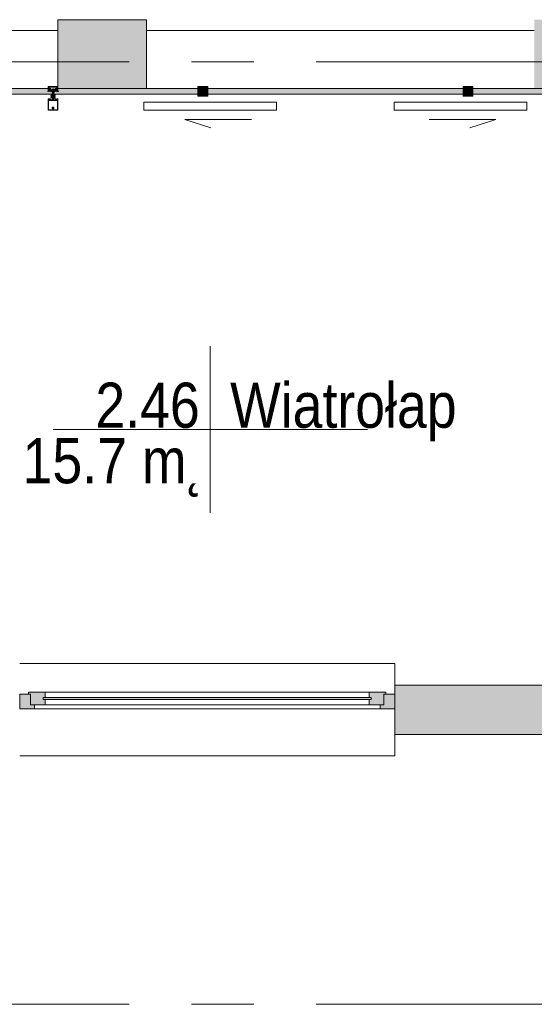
# Model space of a CAD drawing. Header units: centimetres. Extents: x -2574 to 3083, y -1 to 3760.
# Tile 51 of 58: x 1290 to 1552, y 3053 to 3555. Entities that reach past the tile are written whole.
import ezdxf

# ---------------------------------------------------------------- set-up
doc = ezdxf.new("R2010")
doc.units = ezdxf.units.CM
doc.linetypes.add('Oś', pattern=[222.25, 127, -31.75, 31.75, -31.75])
for name, color, linetype, lineweight in [('A-AREA-IDEN', 2, 'Continuous', 13), ('A-DETL-GENF', 92, 'Continuous', 9), ('A-DETL-THIN', 151, 'Continuous', 9), ('A-FLOR', 192, 'Continuous', 13), ('A-GLAZ', 151, 'Continuous', 13), ('A-GLAZ-CURT', 52, 'Continuous', 13), ('A-GLAZ-CWMG', 51, 'Continuous', 13), ('A-WALL', 113, 'Continuous', 13), ('S-GRID', 1, 'Continuous', 13)]:
    doc.layers.add(name, color=color, linetype=linetype, lineweight=lineweight)
doc.layers.add('A-WALL-PATT', color=111, linetype='Continuous', lineweight=13, plot=False)
doc.styles.add('Arial_7', font='arial.ttf', dxfattribs={"width": 0.85, "height": 23})

msp = doc.modelspace()

# ---------------------------------------------------------------- hatches: boundary and pattern name
at = {"layer": 'A-GLAZ', "lineweight": 9}
h = msp.add_hatch(color=251, dxfattribs=at)
h.paths.add_polyline_path([(1297.88, 3203.83), (1297.88, 3205.83), (1295.88, 3205.83), (1295.88, 3211.33), (1290.38, 3211.33), (1290.38, 3203.83)], flags=0)
h.paths.add_polyline_path([(1481.38, 3203.83), (1481.38, 3211.33), (1475.88, 3211.33), (1475.88, 3205.83), (1473.88, 3205.83), (1473.88, 3203.83)], flags=0)
h = msp.add_hatch(color=251, dxfattribs=at)
h.paths.add_polyline_path([(1475.88, 3205.83), (1475.88, 3211.33), (1476.88, 3211.33), (1476.88, 3212.33), (1468.38, 3212.33), (1468.38, 3209.58), (1469.38, 3209.58), (1469.38, 3208.58), (1468.38, 3208.58), (1468.38, 3205.83)], flags=0)
h.paths.add_polyline_path([(1295.88, 3205.83), (1303.38, 3205.83), (1303.38, 3208.58), (1302.38, 3208.58), (1302.38, 3209.58), (1303.38, 3209.58), (1303.38, 3212.33), (1294.88, 3212.33), (1294.88, 3211.33), (1295.88, 3211.33)], flags=0)
msp.add_hatch(color=251, dxfattribs=at).paths.add_polyline_path([(1469.38, 3208.58), (1469.38, 3209.58), (1302.38, 3209.58), (1302.38, 3208.58)], flags=0)
at = {"layer": 'A-GLAZ-CURT', "lineweight": 9}
for points in [[(1306.28, 3516.83), (1306.28, 3518.33), (1304.88, 3518.33), (1304.88, 3519.83), (1169.88, 3519.83), (1169.88, 3518.33), (1168.48, 3518.33), (1168.48, 3516.83), (1304.88, 3516.83)], [(1381.16, 3516.83), (1381.16, 3519.83), (1309.88, 3519.83), (1309.88, 3518.33), (1308.48, 3518.33), (1308.48, 3516.83), (1309.88, 3516.83)], [(1516.16, 3516.83), (1516.16, 3519.83), (1386.16, 3519.83), (1386.16, 3516.83), (1487.35, 3516.83)], [(1597.44, 3516.83), (1598.84, 3516.83), (1598.84, 3518.33), (1597.44, 3518.33), (1597.44, 3519.83), (1521.16, 3519.83), (1521.16, 3516.83)]]:
    msp.add_hatch(color=251, dxfattribs=at).paths.add_polyline_path(points, flags=0)
at = {"layer": 'A-GLAZ-CWMG', "lineweight": 9, "extrusion": (0, 0, -1)}
for points in [[(-1386.16, 3515.83), (-1386.16, 3520.83), (-1381.16, 3520.83), (-1381.16, 3515.83)], [(-1521.16, 3515.83), (-1521.16, 3520.83), (-1516.16, 3520.83), (-1516.16, 3515.83)]]:
    msp.add_hatch(color=251, dxfattribs=at).paths.add_polyline_path(points, flags=0)
at = {"layer": 'A-WALL', "lineweight": 9}
h = msp.add_hatch(color=251, dxfattribs=at)
h.paths.add_polyline_path([(1597.44, 3519.83), (1597.44, 3554.83), (1552.44, 3554.83), (1552.44, 3519.83)], flags=0)
h.paths.add_polyline_path([(1309.88, 3519.83), (1354.88, 3519.83), (1354.88, 3554.83), (1309.88, 3554.83), (1309.88, 3520.83)], flags=0)

# ---------------------------------------------------------------- linework, layer by layer
at = {"layer": 'A-AREA-IDEN', "color": 251, "lineweight": 9}
for p, q in [((1387.44, 3388.58), (1387.44, 3346.08)), ((1397.19, 3346.08), (1307.44, 3346.08)), ((1307.44, 3346.08), (1467.44, 3346.08)), ((1387.44, 3346.08), (1387.44, 3303.58))]:
    msp.add_line(p, q, dxfattribs=at)
at = {"layer": 'A-DETL-GENF', "color": 251, "lineweight": 9, "extrusion": (0, 0, -1)}
for p, q in [((1309.73, 3520.83), (1305.03, 3520.83)), ((1305.25, 3520.67), (1309.5, 3520.67)), ((1304.78, 3518.33), (1304.69, 3518.33)), ((1305.03, 3519.36), (1305.23, 3519.79)), ((1305.06, 3519.92), (1305.34, 3519.92)), ((1305.2, 3518.34), (1305.11, 3518.5)), ((1309.51, 3520.52), (1305.24, 3520.52)), ((1305.32, 3519.58), (1305.25, 3519.41)), ((1305.3, 3518.43), (1305.25, 3518.34)), ((1305.28, 3519.82), (1306.24, 3519.82)), ((1305.37, 3518.81), (1305.43, 3518.81)), ((1305.5, 3518.75), (1305.37, 3518.75)), ((1305.42, 3518.34), (1305.37, 3518.43)), ((1305.4, 3519.08), (1305.48, 3519.18)), ((1305.4, 3518.64), (1305.43, 3518.68)), ((1306.03, 3519.64), (1305.41, 3519.64)), ((1305.52, 3518.43), (1305.47, 3518.34)), ((1305.54, 3519.02), (1305.54, 3518.9)), ((1305.55, 3518.7), (1305.55, 3518.69)), ((1305.71, 3519.07), (1305.59, 3519.07)), ((1305.59, 3518.85), (1305.61, 3518.85)), ((1305.59, 3518.67), (1305.61, 3518.68)), ((1305.64, 3518.34), (1305.59, 3518.43)), ((1305.64, 3518.86), (1305.73, 3519.02)), ((1305.66, 3519.13), (1305.89, 3519.13)), ((1305.66, 3518.66), (1305.66, 3518.65)), ((1305.74, 3518.43), (1305.69, 3518.34)), ((1305.71, 3518.63), (1305.72, 3518.65)), ((1305.77, 3518.64), (1305.78, 3518.63)), ((1305.86, 3518.34), (1305.81, 3518.43)), ((1305.82, 3519.02), (1305.91, 3518.86)), ((1305.83, 3518.63), (1305.84, 3518.65)), ((1305.97, 3519.07), (1305.85, 3519.07)), ((1305.89, 3518.66), (1305.9, 3518.65)), ((1305.96, 3518.43), (1305.91, 3518.34)), ((1305.94, 3518.85), (1305.97, 3518.85)), ((1305.95, 3518.66), (1305.95, 3518.68)), ((1306, 3518.7), (1306.01, 3518.69)), ((1306.02, 3518.9), (1306.02, 3519.02)), ((1306.08, 3518.34), (1306.03, 3518.43)), ((1306.07, 3519.18), (1306.15, 3519.08)), ((1306.13, 3518.81), (1306.19, 3518.81)), ((1306.18, 3518.42), (1306.13, 3518.34)), ((1306.3, 3518.34), (1306.25, 3518.42)), ((1306.29, 3519.77), (1306.39, 3519.17)), ((1306.61, 3516.85), (1306.34, 3516.69)), ((1306.6, 3516.12), (1306.34, 3515.97)), ((1306.42, 3519.14), (1307.35, 3519.14)), ((1306.46, 3516.48), (1306.55, 3516.53)), ((1306.46, 3515.75), (1306.55, 3515.8)), ((1306.63, 3516.48), (1306.63, 3516.16)), ((1306.63, 3515.76), (1306.63, 3515.43)), ((1306.83, 3516.86), (1306.64, 3516.86)), ((1306.88, 3515.29), (1306.88, 3516.81)), ((1307.78, 3519.36), (1306.97, 3519.36)), ((1307.08, 3517.83), (1307.08, 3518.04)), ((1307.15, 3519.51), (1307.6, 3519.51)), ((1307.38, 3519.81), (1307.38, 3513.65)), ((1307.4, 3519.14), (1308.33, 3519.14)), ((1307.68, 3517.83), (1307.68, 3518.04)), ((1307.88, 3515.29), (1307.88, 3516.81)), ((1307.93, 3516.86), (1308.11, 3516.86)), ((1308.13, 3516.48), (1308.13, 3516.16)), ((1308.13, 3515.76), (1308.13, 3515.43)), ((1308.14, 3516.85), (1308.41, 3516.69)), ((1308.15, 3516.12), (1308.41, 3515.97)), ((1308.29, 3516.48), (1308.2, 3516.53)), ((1308.29, 3515.75), (1308.2, 3515.8)), ((1308.36, 3519.17), (1308.47, 3519.77)), ((1308.45, 3518.34), (1308.5, 3518.42)), ((1308.52, 3519.82), (1309.48, 3519.82)), ((1308.63, 3518.81), (1308.56, 3518.81)), ((1308.57, 3518.42), (1308.62, 3518.34)), ((1308.68, 3519.18), (1308.6, 3519.08)), ((1308.67, 3518.34), (1308.72, 3518.43)), ((1309.34, 3519.64), (1308.72, 3519.64)), ((1308.74, 3518.9), (1308.74, 3519.02)), ((1308.76, 3518.7), (1308.74, 3518.69)), ((1308.79, 3519.07), (1308.91, 3519.07)), ((1308.81, 3518.85), (1308.79, 3518.85)), ((1308.79, 3518.43), (1308.84, 3518.34)), ((1308.8, 3518.66), (1308.8, 3518.68)), ((1308.93, 3519.02), (1308.84, 3518.86)), ((1308.86, 3518.66), (1308.85, 3518.65)), ((1309.09, 3519.13), (1308.86, 3519.13)), ((1308.89, 3518.34), (1308.94, 3518.43)), ((1308.92, 3518.63), (1308.91, 3518.65)), ((1308.98, 3518.64), (1308.97, 3518.63)), ((1309.01, 3518.43), (1309.06, 3518.34)), ((1309.11, 3518.86), (1309.02, 3519.02)), ((1309.04, 3518.63), (1309.03, 3518.65)), ((1309.05, 3519.07), (1309.17, 3519.07)), ((1309.1, 3518.66), (1309.09, 3518.65)), ((1309.11, 3518.34), (1309.16, 3518.43)), ((1309.17, 3518.85), (1309.14, 3518.85)), ((1309.16, 3518.67), (1309.14, 3518.68)), ((1309.2, 3518.7), (1309.2, 3518.69)), ((1309.22, 3519.02), (1309.22, 3518.9)), ((1309.23, 3518.43), (1309.28, 3518.34)), ((1309.26, 3518.75), (1309.39, 3518.75)), ((1309.35, 3519.08), (1309.27, 3519.18)), ((1309.35, 3518.64), (1309.32, 3518.68)), ((1309.39, 3518.81), (1309.33, 3518.81)), ((1309.33, 3518.34), (1309.38, 3518.43)), ((1309.42, 3519.92), (1309.7, 3519.92)), ((1309.51, 3519.41), (1309.43, 3519.58)), ((1309.45, 3518.43), (1309.5, 3518.34)), ((1309.52, 3519.79), (1309.72, 3519.36)), ((1309.55, 3518.34), (1309.64, 3518.5)), ((1309.98, 3518.33), (1310.06, 3518.33)), ((1304.88, 3508.94), (1304.88, 3513.54)), ((1304.88, 3508.88), (1304.88, 3510.53)), ((1305.03, 3514.41), (1304.9, 3514.41)), ((1305.01, 3514.52), (1304.91, 3514.52)), ((1305.29, 3514.3), (1305.07, 3514.4)), ((1305.09, 3508.94), (1305.09, 3513.54)), ((1305.16, 3514.07), (1305.12, 3514.05)), ((1305.12, 3514), (1305.24, 3513.9)), ((1305.47, 3514.41), (1305.33, 3514.46)), ((1305.33, 3514.05), (1305.66, 3514.05)), ((1305.35, 3513.91), (1305.36, 3513.92)), ((1305.4, 3513.94), (1305.59, 3513.94)), ((1305.66, 3514.25), (1305.44, 3514.25)), ((1305.58, 3514.51), (1305.53, 3514.43)), ((1305.68, 3514.43), (1305.63, 3514.51)), ((1305.63, 3513.92), (1305.64, 3513.91)), ((1305.71, 3514.09), (1305.71, 3514.2)), ((1305.8, 3514.51), (1305.75, 3514.43)), ((1305.75, 3513.9), (1305.88, 3514)), ((1305.87, 3514.05), (1305.84, 3514.07)), ((1305.9, 3514.43), (1305.85, 3514.51)), ((1306.02, 3514.51), (1305.97, 3514.43)), ((1306.6, 3515.39), (1306.34, 3515.24)), ((1306.46, 3515.02), (1306.85, 3515.24)), ((1306.88, 3514.05), (1306.88, 3515.18)), ((1306.93, 3515.23), (1307.03, 3515.23)), ((1307.19, 3514.43), (1307.17, 3514.42)), ((1307.17, 3514.4), (1307.19, 3514.39)), ((1307.2, 3514.37), (1307.2, 3514.23)), ((1307.3, 3514.06), (1307.33, 3514.04)), ((1307.45, 3514.06), (1307.43, 3514.04)), ((1307.55, 3514.37), (1307.55, 3514.23)), ((1307.56, 3514.43), (1307.59, 3514.42)), ((1307.59, 3514.4), (1307.56, 3514.39)), ((1307.74, 3515.23), (1307.83, 3515.23)), ((1307.88, 3515.18), (1307.88, 3514.05)), ((1308.29, 3515.02), (1307.9, 3515.24)), ((1308.15, 3515.39), (1308.41, 3515.24)), ((1308.73, 3514.51), (1308.78, 3514.43)), ((1308.85, 3514.43), (1308.9, 3514.51)), ((1308.88, 3514.05), (1308.91, 3514.07)), ((1309, 3513.9), (1308.88, 3514)), ((1308.95, 3514.51), (1309, 3514.43)), ((1309.05, 3514.09), (1309.05, 3514.2)), ((1309.07, 3514.43), (1309.12, 3514.51)), ((1309.09, 3514.25), (1309.32, 3514.25)), ((1309.42, 3514.05), (1309.09, 3514.05)), ((1309.12, 3513.92), (1309.11, 3513.91)), ((1309.35, 3513.94), (1309.16, 3513.94)), ((1309.17, 3514.51), (1309.22, 3514.43)), ((1309.28, 3514.41), (1309.42, 3514.46)), ((1309.4, 3513.91), (1309.39, 3513.92)), ((1309.46, 3514.3), (1309.69, 3514.4)), ((1309.64, 3514), (1309.51, 3513.9)), ((1309.6, 3514.07), (1309.63, 3514.05)), ((1309.67, 3508.94), (1309.67, 3513.54)), ((1309.73, 3514.41), (1309.86, 3514.41)), ((1309.75, 3514.52), (1309.85, 3514.52)), ((1309.88, 3508.94), (1309.88, 3513.54)), ((1309.88, 3510.53), (1309.88, 3508.87)), ((1309.74, 3508.73), (1305.03, 3508.73)), ((1307.26, 3510.07), (1307.26, 3510.2)), ((1307.26, 3509.72), (1307.26, 3509.78)), ((1307.28, 3509.45), (1307.28, 3508.99)), ((1307.48, 3508.99), (1307.48, 3509.45)), ((1307.5, 3510.2), (1307.5, 3510.07)), ((1307.5, 3509.78), (1307.5, 3509.72))]:
    msp.add_line(p, q, dxfattribs=at)
at = {"layer": 'A-DETL-GENF', "color": 251, "lineweight": 9, "extrusion": (0, 0, -1), "flags": 128}
for points in [[(-1304.88, 3520.68), (-1304.88, 3518.83), (-1304.99, 3518.83), (-1305.1, 3519.18)], [(-1305.39, 3519.97), (-1305.39, 3520.32), (-1305.26, 3520.32), (-1305.26, 3520.05), (-1305.01, 3520.05), (-1305.01, 3520.68), (-1309.75, 3520.68), (-1309.75, 3520.05), (-1309.5, 3520.05), (-1309.5, 3520.32), (-1309.37, 3520.32), (-1309.37, 3519.97)], [(-1309.65, 3519.18), (-1309.77, 3518.83), (-1309.88, 3518.83), (-1309.88, 3520.68)], [(-1304.9, 3518.54), (-1304.9, 3518.81), (-1305.31, 3518.81)], [(-1305.04, 3519.33), (-1305.04, 3519.43), (-1305.01, 3519.55), (-1305.01, 3519.86)], [(-1305.32, 3519.26), (-1305.24, 3518.97), (-1305.43, 3518.97), (-1305.43, 3518.91), (-1305.35, 3518.83), (-1305.03, 3518.83), (-1305.13, 3519.2)], [(-1305.19, 3520.47), (-1305.19, 3520.11), (-1305.05, 3520.11), (-1305.05, 3520.47)], [(-1305.46, 3518.99), (-1305.46, 3519.01), (-1305.41, 3519.03)], [(-1306.17, 3518.75), (-1306.05, 3518.75), (-1306.05, 3518.72), (-1306.18, 3518.74)], [(-1306.15, 3519.03), (-1306.1, 3519.01), (-1306.1, 3518.99)], [(-1308.62, 3519.55), (-1308.52, 3518.97), (-1308.63, 3518.97), (-1308.63, 3518.91), (-1308.55, 3518.83), (-1306.21, 3518.83), (-1306.13, 3518.91), (-1306.13, 3518.97), (-1306.24, 3518.97), (-1306.13, 3519.55)], [(-1306.26, 3518.81), (-1306.4, 3518.81), (-1306.4, 3518.42), (-1306.35, 3518.34)], [(-1307.9, 3519.3), (-1307.92, 3519.15), (-1306.84, 3519.15), (-1306.86, 3519.3)], [(-1307.18, 3518.22), (-1307.18, 3518.33), (-1306.88, 3518.33), (-1306.88, 3515.26), (-1307.2, 3515.26), (-1307.2, 3514.45)], [(-1307.11, 3517.75), (-1307.38, 3517.53), (-1307.38, 3517.23), (-1307.18, 3517.23), (-1307.18, 3517.03), (-1307.28, 3517.03), (-1307.28, 3516.86), (-1307.18, 3516.86), (-1307.18, 3516.66), (-1307.38, 3516.66), (-1307.38, 3516.5), (-1307.18, 3516.5), (-1307.18, 3516.3), (-1307.28, 3516.3), (-1307.28, 3516.13), (-1307.18, 3516.13), (-1307.18, 3515.93), (-1307.38, 3515.93), (-1307.38, 3514.03), (-1307.38, 3515.93), (-1307.58, 3515.93), (-1307.58, 3516.13), (-1307.48, 3516.13), (-1307.48, 3516.3), (-1307.58, 3516.3), (-1307.58, 3516.5), (-1307.38, 3516.5), (-1307.38, 3516.66), (-1307.58, 3516.66), (-1307.58, 3516.86), (-1307.48, 3516.86), (-1307.48, 3517.03), (-1307.58, 3517.03), (-1307.58, 3517.23), (-1307.38, 3517.23), (-1307.38, 3517.53), (-1307.64, 3517.75)], [(-1307.58, 3518.22), (-1307.58, 3518.33), (-1307.88, 3518.33), (-1307.88, 3515.26), (-1307.55, 3515.26), (-1307.55, 3514.45)], [(-1308.49, 3518.81), (-1308.36, 3518.81), (-1308.36, 3518.42), (-1308.4, 3518.34)], [(-1308.58, 3518.75), (-1308.7, 3518.75), (-1308.7, 3518.72), (-1308.57, 3518.74)], [(-1308.61, 3519.03), (-1308.66, 3519.01), (-1308.66, 3518.99)], [(-1309.3, 3518.99), (-1309.3, 3519.01), (-1309.35, 3519.03)], [(-1309.63, 3519.2), (-1309.73, 3518.83), (-1309.41, 3518.83), (-1309.33, 3518.91), (-1309.33, 3518.97), (-1309.51, 3518.97), (-1309.43, 3519.26)], [(-1309.86, 3518.54), (-1309.86, 3518.81), (-1309.45, 3518.81)], [(-1309.7, 3520.47), (-1309.7, 3520.11), (-1309.56, 3520.11), (-1309.56, 3520.47)], [(-1309.75, 3519.87), (-1309.75, 3519.55), (-1309.72, 3519.43), (-1309.72, 3519.33)], [(-1304.88, 3514.39), (-1304.88, 3514.25), (-1305.08, 3514.25), (-1305.13, 3514.26)], [(-1304.88, 3513.43), (-1304.88, 3514.23), (-1305.07, 3514.23), (-1305.15, 3514.15), (-1305.15, 3514.09), (-1305.03, 3514.09), (-1305.03, 3513.86), (-1305.47, 3513.86)], [(-1305.09, 3513.43), (-1305.09, 3513.63), (-1309.67, 3513.63), (-1309.67, 3513.43)], [(-1307.23, 3508.94), (-1305.09, 3508.94), (-1305.09, 3510.53)], [(-1305.52, 3513.86), (-1305.97, 3513.86), (-1305.97, 3514.09), (-1305.85, 3514.09), (-1305.85, 3514.15), (-1305.93, 3514.23), (-1306.29, 3514.23), (-1306.29, 3514.11), (-1306.17, 3514.11), (-1306.17, 3513.9), (-1306.73, 3513.9)], [(-1305.86, 3514.26), (-1305.92, 3514.25), (-1306.12, 3514.25), (-1306.12, 3514.44), (-1306.07, 3514.51)], [(-1307.13, 3515.13), (-1307.13, 3515.04), (-1307.18, 3515.01), (-1307.18, 3514.88), (-1307.13, 3514.86), (-1307.18, 3514.83), (-1307.18, 3514.7), (-1307.13, 3514.68), (-1307.18, 3514.65), (-1307.18, 3514.52), (-1307.13, 3514.5), (-1307.18, 3514.47), (-1307.18, 3514.34), (-1307.13, 3514.32), (-1307.18, 3514.29), (-1307.18, 3514.16), (-1307.13, 3514.14), (-1307.18, 3514.11), (-1307.18, 3514.07), (-1307.29, 3513.88)], [(-1307.46, 3513.88), (-1307.58, 3514.07), (-1307.58, 3514.2), (-1307.63, 3514.23), (-1307.58, 3514.25), (-1307.58, 3514.38), (-1307.63, 3514.41), (-1307.58, 3514.43), (-1307.58, 3514.56), (-1307.63, 3514.59), (-1307.58, 3514.61), (-1307.58, 3514.74), (-1307.63, 3514.77), (-1307.58, 3514.79), (-1307.58, 3514.92), (-1307.63, 3514.95), (-1307.58, 3514.97), (-1307.58, 3515.1), (-1307.63, 3515.13)], [(-1309.67, 3510.53), (-1309.67, 3508.94), (-1307.53, 3508.94)], [(-1308.03, 3513.9), (-1308.59, 3513.9), (-1308.59, 3514.11), (-1308.47, 3514.11), (-1308.47, 3514.23), (-1308.83, 3514.23), (-1308.91, 3514.15), (-1308.91, 3514.09), (-1308.79, 3514.09), (-1308.79, 3513.86), (-1309.23, 3513.86)], [(-1308.89, 3514.26), (-1308.84, 3514.25), (-1308.64, 3514.25), (-1308.64, 3514.44), (-1308.68, 3514.51)], [(-1309.28, 3513.86), (-1309.73, 3513.86), (-1309.73, 3514.09), (-1309.61, 3514.09), (-1309.61, 3514.15), (-1309.69, 3514.23), (-1309.88, 3514.23), (-1309.88, 3513.43)], [(-1309.88, 3514.39), (-1309.88, 3514.25), (-1309.67, 3514.25), (-1309.62, 3514.26)]]:
    msp.add_lwpolyline(points, dxfattribs=at)
for points in [[(-1308.35, 3518.37), (-1306.41, 3518.37), (-1306.41, 3518.82), (-1308.35, 3518.82)], [(-1308.35, 3518.33), (-1306.41, 3518.33), (-1306.41, 3518.37), (-1308.35, 3518.37)]]:
    msp.add_lwpolyline(points, close=True, dxfattribs=at)
at = {"layer": 'A-DETL-GENF', "color": 251, "lineweight": 9, "extrusion": (0, 0, -1)}
for centre, radius, start, end in [((-1305.03, 3520.68), 0.15, 359.9938, 90.0062), ((-1305.25, 3520.47), 0.2, 359.9718, 90.0352), ((-1309.5, 3520.47), 0.2, 90.0295, 179.9723), ((-1309.73, 3520.68), 0.15, 90.0494, 179.9506), ((-1304.69, 3518.36), 0.03, 269.9022, 81.6433), ((-1304.64, 3518.67), 0.286, 207.5921, 261.6433), ((-1304.78, 3518.53), 0.2, 260.4545, 269.9022), ((-1304.76, 3518.62), 0.291, 205.3637, 260.4545), ((-1305.06, 3519.86), 0.0512, 0.5709, 88.6482), ((-1305.09, 3519.33), 0.06, 278.4417, 25), ((-1305.07, 3518.47), 0.05, 25.3637, 150.1649), ((-1305.11, 3519.33), 0.07, 300.0064, 0), ((-1305.04, 3519.21), 0.07, 120.0064, 198), ((-1305.07, 3519.22), 0.06, 98.4417, 195), ((-1305.24, 3520.47), 0.0499, 359.8796, 90.0225), ((-1305.23, 3518.36), 0.03, 210.7154, 330.1649), ((-1305.28, 3519.77), 0.05, 25, 90), ((-1305.3, 3519.39), 0.06, 288.8192, 25), ((-1305.26, 3519.28), 0.06, 108.8192, 195), ((-1305.37, 3518.68), 0.065, 270, 90), ((-1305.34, 3518.4), 0.0417, 35.132, 144.868), ((-1305.34, 3518.81), 0.03, 180, 0), ((-1305.41, 3519.54), 0.1, 25, 90), ((-1305.34, 3519.97), 0.05, 180, 270.0001), ((-1305.37, 3518.66), 0.04, 209.9937, 270), ((-1305.42, 3519.06), 0.03, 300.0049, 39.9897), ((-1305.45, 3518.36), 0.03, 210.5887, 329.5346), ((-1305.43, 3518.84), 0.03, 180.0185, 269.0948), ((-1305.52, 3518.63), 0.1, 30.0023, 89.1728), ((-1305.76, 3518.91), 0.314, 345.4979, 14.5021), ((-1305.54, 3519.13), 0.08, 39.9967, 157.3844), ((-1305.5, 3518.7), 0.05, 90, 125.0779), ((-1305.52, 3518.7), 0.0339, 89.1783, 176.9975), ((-1305.78, 3519.1), 0.44, 234.1588, 305.0779), ((-1305.56, 3518.4), 0.0415, 35.012, 144.988), ((-1305.59, 3519.02), 0.05, 359.9899, 90.0101), ((-1305.59, 3518.9), 0.05, 269.9897, 0.0103), ((-1305.58, 3518.69), 0.0272, 240.011, 356.9853), ((-1305.61, 3518.88), 0.03, 209.9936, 270.0121), ((-1305.62, 3518.65), 0.0316, 60.007, 161.9967), ((-1305.66, 3519.18), 0.05, 270.0003, 337.3776), ((-1305.67, 3518.36), 0.03, 210.1448, 329.5346), ((-1305.69, 3518.65), 0.03, 225.0005, 342.0009), ((-1305.71, 3519.04), 0.03, 89.9936, 210.0024), ((-1305.75, 3518.62), 0.0316, 44.991, 147.0104), ((-1305.78, 3518.4), 0.043, 37.8436, 143.8234), ((-1305.81, 3518.65), 0.03, 210.0003, 326.9985), ((-1305.85, 3519.04), 0.03, 330.0027, 90.0013), ((-1305.87, 3518.63), 0.0316, 30.0026, 131.9974), ((-1305.89, 3518.36), 0.03, 210.3449, 329.5346), ((-1305.89, 3519.18), 0.05, 202.6209, 270.0012), ((-1305.92, 3518.67), 0.03, 194.9955, 312.0028), ((-1305.94, 3518.88), 0.03, 269.9893, 330.005), ((-1306.01, 3519.13), 0.08, 22.6228, 139.9969), ((-1305.98, 3518.67), 0.03, 15.0015, 116.9968), ((-1306, 3518.4), 0.0419, 35.4665, 144.6999), ((-1305.97, 3519.02), 0.05, 90.0092, 179.9908), ((-1305.97, 3518.9), 0.05, 180.009, 269.991), ((-1306.02, 3518.72), 0.03, 180.0112, 296.991), ((-1306.03, 3519.54), 0.1, 90, 170), ((-1306.05, 3518.72), 0.03, 54.1588, 90), ((-1306.11, 3518.36), 0.03, 210.3446, 329.7685), ((-1305.79, 3518.91), 0.314, 165.517, 193.1975), ((-1306.13, 3518.84), 0.03, 270, 13.1975), ((-1306.13, 3519.06), 0.03, 139.9887, 240.0017), ((-1306.17, 3518.78), 0.033, 125.0901, 270), ((-1306.18, 3518.79), 0.05, 187.1737, 270.0088), ((-1306.22, 3518.41), 0.0416, 26.9541, 151.568), ((-1306.26, 3518.78), 0.03, 7.1885, 89.997), ((-1306.24, 3519.77), 0.05, 90, 170), ((-1306.4, 3515.86), 0.125, 240, 60), ((-1306.4, 3516.58), 0.125, 240, 60), ((-1306.33, 3518.36), 0.03, 209.7965, 330.132), ((-1306.42, 3519.17), 0.03, 270, 350), ((-1306.58, 3516.48), 0.05, 60, 180), ((-1306.58, 3515.76), 0.05, 60, 180), ((-1306.58, 3516.16), 0.05, 180, 240), ((-1306.64, 3516.81), 0.05, 60, 90), ((-1306.83, 3516.81), 0.05, 90, 180), ((-1307.07, 3519.25), 0.22, 13.9707, 62.728), ((-1307.38, 3518.62), 0.921, 63.7078, 75.8284), ((-1307.18, 3518.04), 0.1, 0, 60), ((-1307.18, 3517.83), 0.1, 310, 0), ((-1307.08, 3518.22), 0.1, 180, 240), ((-1307.38, 3519.15), 0.0256, 192.6804, 347.3196), ((-1307.68, 3518.22), 0.1, 300, 0), ((-1307.38, 3518.62), 0.92, 104.1683, 116.293), ((-1307.58, 3518.04), 0.1, 120, 180), ((-1307.58, 3517.83), 0.1, 180, 230), ((-1307.68, 3519.25), 0.22, 117.2746, 166.0268), ((-1307.93, 3516.81), 0.05, 0, 90), ((-1308.11, 3516.81), 0.05, 90, 120), ((-1308.18, 3516.48), 0.05, 0, 120), ((-1308.18, 3516.16), 0.05, 300, 0), ((-1308.18, 3515.76), 0.05, 0, 120), ((-1308.35, 3516.58), 0.125, 120, 300), ((-1308.35, 3515.86), 0.125, 120, 300), ((-1308.33, 3519.17), 0.03, 190, 270), ((-1308.43, 3518.36), 0.03, 209.868, 330.2035), ((-1308.52, 3519.77), 0.05, 10, 90), ((-1308.49, 3518.78), 0.03, 90.003, 172.8115), ((-1308.54, 3518.41), 0.0416, 28.432, 153.0459), ((-1308.57, 3518.79), 0.05, 269.9912, 352.8263), ((-1308.58, 3518.78), 0.033, 270, 54.9099), ((-1308.62, 3519.06), 0.03, 299.9983, 40.0113), ((-1308.72, 3519.54), 0.1, 10, 90), ((-1308.65, 3518.36), 0.03, 210.2315, 329.6554), ((-1308.63, 3518.84), 0.03, 166.8025, 270), ((-1308.96, 3518.91), 0.314, 346.8025, 14.483), ((-1308.74, 3519.13), 0.08, 40.0031, 157.3772), ((-1308.7, 3518.72), 0.03, 90, 125.8412), ((-1308.73, 3518.72), 0.03, 243.009, 359.9888), ((-1308.98, 3519.1), 0.44, 234.9221, 305.8412), ((-1308.76, 3518.4), 0.0419, 35.3001, 144.5335), ((-1308.79, 3519.02), 0.05, 0.0092, 89.9908), ((-1308.79, 3518.9), 0.05, 270.009, 359.991), ((-1308.77, 3518.67), 0.03, 63.0032, 164.9985), ((-1308.83, 3518.67), 0.03, 227.9972, 345.0045), ((-1308.81, 3518.88), 0.03, 209.995, 270.0107), ((-1308.86, 3519.18), 0.05, 269.9988, 337.3791), ((-1308.87, 3518.36), 0.03, 210.4654, 329.6551), ((-1308.88, 3518.63), 0.0316, 48.0026, 149.9974), ((-1308.91, 3519.04), 0.03, 89.9987, 209.9973), ((-1308.95, 3518.65), 0.03, 213.0015, 329.9997), ((-1308.98, 3518.4), 0.043, 36.1766, 142.1564), ((-1309.01, 3518.62), 0.0316, 32.9896, 135.009), ((-1309.05, 3519.04), 0.03, 329.9976, 90.0064), ((-1309.07, 3518.65), 0.03, 197.9991, 314.9995), ((-1309.09, 3518.36), 0.03, 210.4654, 329.8552), ((-1309.09, 3519.18), 0.05, 202.6224, 269.9997), ((-1309.13, 3518.65), 0.0316, 18.0033, 119.993), ((-1309.14, 3518.88), 0.03, 269.9879, 330.0064), ((-1309.21, 3519.13), 0.08, 22.6156, 140.0033), ((-1309.18, 3518.69), 0.0272, 183.0147, 299.989), ((-1309.2, 3518.4), 0.0415, 35.012, 144.988), ((-1309.17, 3519.02), 0.05, 89.9899, 180.0101), ((-1309.17, 3518.9), 0.05, 179.9897, 270.0103), ((-1309.24, 3518.7), 0.0339, 3.0025, 90.8217), ((-1309.26, 3518.7), 0.05, 54.9221, 90), ((-1309.24, 3518.63), 0.1, 90.8272, 149.9977), ((-1309.31, 3518.36), 0.03, 210.4654, 329.4113), ((-1308.99, 3518.91), 0.314, 165.4979, 194.5021), ((-1309.33, 3518.84), 0.03, 270.9052, 359.9815), ((-1309.34, 3519.54), 0.1, 90, 155), ((-1309.33, 3519.06), 0.03, 140.0103, 239.9951), ((-1309.39, 3518.66), 0.04, 270, 330.0063), ((-1309.42, 3519.97), 0.05, 269.9981, 0.0017), ((-1309.42, 3518.4), 0.0417, 35.132, 144.868), ((-1309.42, 3518.81), 0.03, 180, 0), ((-1309.39, 3518.68), 0.065, 90, 270), ((-1309.49, 3519.28), 0.06, 345, 71.1808), ((-1309.45, 3519.39), 0.06, 155, 251.1808), ((-1309.48, 3519.77), 0.05, 90, 155), ((-1309.53, 3518.36), 0.03, 209.8351, 329.2846), ((-1309.51, 3520.47), 0.0501, 90.0875, 179.9336), ((-1309.68, 3519.22), 0.06, 345, 81.5583), ((-1309.72, 3519.21), 0.07, 342, 59.9983), ((-1309.68, 3518.47), 0.05, 29.8351, 154.6363), ((-1309.67, 3519.33), 0.06, 155, 261.5583), ((-1309.65, 3519.33), 0.07, 180, 239.9983), ((-1309.7, 3519.87), 0.0498, 89.8262, 180.1735), ((-1309.99, 3518.62), 0.291, 279.5455, 334.6363), ((-1310.11, 3518.67), 0.286, 278.3567, 332.4079), ((-1309.98, 3518.53), 0.2, 270.0978, 279.5455), ((-1310.06, 3518.36), 0.03, 98.3567, 270.0978), ((-1304.94, 3514.49), 0.059, 268.5974, 14.6036), ((-1304.9, 3514.39), 0.02, 0.0007, 89.9993), ((-1304.91, 3514.5), 0.02, 14.6036, 90), ((-1304.95, 3513.5), 0.933, 89.587, 113.0035), ((-1304.98, 3513.53), 0.997, 91.4989, 110.69), ((-1305.03, 3514.31), 0.1, 90.0001, 114), ((-1305.14, 3514.02), 0.03, 308.5798, 59.9915), ((-1305.14, 3514.23), 0.03, 75.4027, 194.3746), ((-1305.43, 3514.15), 0.277, 346.6587, 14.3746), ((-1305.15, 3514.09), 0.02, 166.6587, 240.0171), ((-1305.29, 3513.96), 0.08, 218.8475, 309.685), ((-1305.44, 3514.1), 0.148, 352.4164, 90.2404), ((-1305.3, 3514.33), 0.0337, 113.0035, 294), ((-1305.34, 3514.1), 0.0496, 272.7559, 339.6878), ((-1305.4, 3513.89), 0.05, 38.8475, 90), ((-1305.49, 3514.45), 0.05, 210.069, 290.536), ((-1305.5, 3513.86), 0.0255, 192.35, 347.65), ((-1305.61, 3514.5), 0.03, 30.0871, 149.9129), ((-1305.59, 3513.89), 0.05, 90, 141.1528), ((-1305.7, 3513.96), 0.08, 230.315, 321.1528), ((-1305.66, 3514.2), 0.0502, 93.3323, 179.7322), ((-1305.66, 3514.1), 0.0499, 189.2263, 266.9893), ((-1305.72, 3514.45), 0.0402, 207.7922, 332.3701), ((-1305.83, 3514.5), 0.0299, 30.122, 155.064), ((-1305.86, 3514.23), 0.03, 345.6254, 104.5942), ((-1305.56, 3514.15), 0.277, 165.6254, 193.341), ((-1305.85, 3514.09), 0.02, 299.9847, 13.341), ((-1305.86, 3514.02), 0.03, 120.0085, 231.4202), ((-1305.94, 3514.45), 0.0414, 208.176, 331.824), ((-1306.05, 3514.5), 0.0301, 30.1258, 149.8742), ((-1306.4, 3515.13), 0.125, 240, 60), ((-1306.58, 3515.43), 0.05, 180, 240), ((-1306.73, 3514.05), 0.15, 179.9706, 270.0294), ((-1306.83, 3515.29), 0.05, 180, 240), ((-1306.93, 3515.18), 0.05, 359.9899, 90.0101), ((-1307.03, 3515.13), 0.0999, 89.9704, 180.0296), ((-1307.17, 3514.41), 0.01, 300.0303, 59.9802), ((-1307.18, 3514.45), 0.02, 180, 239.9802), ((-1307.18, 3514.37), 0.02, 120.0303, 180), ((-1307.4, 3514.23), 0.2, 300, 0), ((-1307.38, 3513.92), 0.1, 208.7984, 331.2016), ((-1307.38, 3514.13), 0.1, 270, 300), ((-1307.38, 3514.13), 0.1, 240, 270), ((-1307.35, 3514.23), 0.2, 180, 240), ((-1307.57, 3514.45), 0.02, 300.0198, 0), ((-1307.57, 3514.37), 0.02, 0, 59.9697), ((-1307.58, 3514.41), 0.01, 120.0198, 239.9697), ((-1307.75, 3515.1), 0.126, 11.5693, 85.5931), ((-1307.83, 3515.18), 0.05, 90.9313, 179.9852), ((-1307.93, 3515.29), 0.05, 300, 0), ((-1308.03, 3514.05), 0.15, 269.9706, 0.0294), ((-1308.18, 3515.43), 0.05, 300, 0), ((-1308.35, 3515.13), 0.125, 120, 300), ((-1308.7, 3514.5), 0.0301, 30.1258, 149.8742), ((-1308.82, 3514.45), 0.0414, 208.176, 331.824), ((-1308.89, 3514.02), 0.03, 308.5798, 59.9915), ((-1308.9, 3514.23), 0.03, 75.4058, 194.3746), ((-1308.93, 3514.5), 0.0299, 24.936, 149.878), ((-1309.19, 3514.15), 0.277, 346.659, 14.3746), ((-1308.9, 3514.09), 0.02, 166.659, 240.0153), ((-1309.04, 3514.45), 0.0402, 207.6299, 332.2078), ((-1309.05, 3513.96), 0.08, 218.8472, 309.685), ((-1309.1, 3514.2), 0.0502, 0.2678, 86.6677), ((-1309.1, 3514.1), 0.0499, 273.0107, 350.7737), ((-1309.15, 3514.5), 0.03, 30.0871, 149.9129), ((-1309.16, 3513.89), 0.05, 38.8472, 90), ((-1309.26, 3514.45), 0.05, 249.464, 329.931), ((-1309.26, 3513.86), 0.0255, 192.35, 347.65), ((-1309.32, 3514.1), 0.148, 89.7596, 187.5836), ((-1309.35, 3513.89), 0.05, 90, 141.1525), ((-1309.46, 3513.96), 0.08, 230.315, 321.1525), ((-1309.77, 3513.53), 0.997, 69.31, 88.5011), ((-1309.45, 3514.33), 0.0337, 246, 66.9965), ((-1309.42, 3514.1), 0.0496, 200.3122, 267.2441), ((-1309.8, 3513.5), 0.933, 66.9965, 90.413), ((-1309.62, 3514.23), 0.03, 345.6254, 104.5973), ((-1309.32, 3514.15), 0.277, 165.6254, 193.3413), ((-1309.61, 3514.09), 0.02, 299.9829, 13.3413), ((-1309.62, 3514.02), 0.03, 120.0085, 231.4202), ((-1309.73, 3514.31), 0.1, 66, 89.9999), ((-1309.81, 3514.49), 0.059, 165.3964, 271.4026), ((-1309.85, 3514.5), 0.02, 90, 165.3964), ((-1309.86, 3514.39), 0.02, 90.0007, 179.9993), ((-1305.03, 3508.88), 0.15, 270.0003, 359.9997), ((-1307.38, 3509.93), 0.45, 287.4982, 51.0552), ((-1307.16, 3510.2), 0.1, 51.0552, 180), ((-1307.38, 3509.93), 0.21, 323.7768, 36.2232), ((-1307.23, 3510.07), 0.03, 180, 310.3193), ((-1307.23, 3509.78), 0.03, 49.6807, 180), ((-1307.23, 3508.99), 0.05, 180.0077, 269.9923), ((-1307.23, 3509.45), 0.05, 107.4982, 180), ((-1307.38, 3509.93), 0.24, 240, 300), ((-1307.53, 3509.45), 0.05, 0, 72.583), ((-1307.53, 3508.99), 0.05, 269.9791, 0.0209), ((-1307.6, 3510.2), 0.1, 0, 128.9448), ((-1307.53, 3510.07), 0.03, 229.6807, 0), ((-1307.53, 3509.78), 0.03, 0, 130.3193), ((-1307.38, 3509.93), 0.45, 128.9448, 252.583), ((-1307.38, 3509.93), 0.21, 143.7768, 216.2232), ((-1309.73, 3508.88), 0.15, 180.1055, 263.878)]:
    msp.add_arc(centre, radius, start, end, dxfattribs=at)
at = {"layer": 'A-DETL-THIN', "color": 251, "lineweight": 9}
for p, q in [((1421.16, 3512.83), (1353.66, 3512.83)), ((1353.66, 3512.83), (1353.66, 3508.73)), ((1421.16, 3508.73), (1421.16, 3512.83)), ((1481.16, 3512.83), (1548.66, 3512.83)), ((1481.16, 3508.73), (1481.16, 3512.83)), ((1548.66, 3512.83), (1548.66, 3508.73)), ((1353.66, 3508.73), (1421.16, 3508.73)), ((1548.66, 3508.73), (1481.16, 3508.73)), ((1408.4, 3503.92), (1374.4, 3503.92)), ((1374.4, 3503.92), (1387.79, 3499.83)), ((1498.92, 3503.92), (1532.92, 3503.92)), ((1532.92, 3503.92), (1519.53, 3499.83))]:
    msp.add_line(p, q, dxfattribs=at)
at = {"layer": 'A-FLOR', "color": 251, "lineweight": 9}
for p, q in [((1309.88, 3549.33), (607.38, 3549.33)), ((1552.44, 3549.33), (1354.88, 3549.33))]:
    msp.add_line(p, q, dxfattribs=at)
at = {"layer": 'A-GLAZ', "color": 251, "lineweight": 9}
for p, q in [((1481.38, 3226.83), (1290.38, 3226.83)), ((1481.38, 3226.83), (1481.38, 3224.83)), ((1481.38, 3224.83), (1481.38, 3215.83)), ((1290.38, 3211.33), (1295.88, 3211.33)), ((1290.38, 3203.83), (1290.38, 3211.33)), ((1294.88, 3212.33), (1303.38, 3212.33)), ((1294.88, 3211.33), (1294.88, 3212.33)), ((1295.88, 3211.33), (1294.88, 3211.33)), ((1295.88, 3205.83), (1295.88, 3211.33)), ((1295.88, 3211.33), (1295.88, 3205.83)), ((1303.38, 3212.33), (1303.38, 3209.58)), ((1468.38, 3212.33), (1303.38, 3212.33)), ((1468.38, 3212.33), (1476.88, 3212.33)), ((1468.38, 3209.58), (1468.38, 3212.33)), ((1475.88, 3211.33), (1475.88, 3205.83)), ((1476.88, 3211.33), (1475.88, 3211.33)), ((1475.88, 3211.33), (1481.38, 3211.33)), ((1475.88, 3205.83), (1475.88, 3211.33)), ((1476.88, 3212.33), (1476.88, 3211.33)), ((1481.38, 3211.33), (1481.38, 3203.83)), ((1303.38, 3205.83), (1295.88, 3205.83)), ((1295.88, 3205.83), (1297.88, 3205.83)), ((1297.88, 3205.83), (1297.88, 3203.83)), ((1302.38, 3208.58), (1302.38, 3209.58)), ((1302.38, 3209.58), (1469.38, 3209.58)), ((1302.38, 3209.58), (1302.38, 3208.58)), ((1303.38, 3209.58), (1302.38, 3209.58)), ((1469.38, 3208.58), (1302.38, 3208.58)), ((1302.38, 3208.58), (1303.38, 3208.58)), ((1303.38, 3208.58), (1303.38, 3205.83)), ((1468.38, 3205.83), (1303.38, 3205.83)), ((1469.38, 3209.58), (1468.38, 3209.58)), ((1468.38, 3208.58), (1469.38, 3208.58)), ((1468.38, 3205.83), (1468.38, 3208.58)), ((1475.88, 3205.83), (1468.38, 3205.83)), ((1469.38, 3209.58), (1469.38, 3208.58)), ((1469.38, 3208.58), (1469.38, 3209.58)), ((1473.88, 3205.83), (1475.88, 3205.83)), ((1473.88, 3203.83), (1473.88, 3205.83)), ((1297.88, 3203.83), (1290.38, 3203.83)), ((1290.38, 3203.83), (1481.38, 3203.83)), ((1473.88, 3203.83), (1297.88, 3203.83)), ((1481.38, 3203.83), (1473.88, 3203.83)), ((1481.38, 3190.83), (1481.38, 3179.83)), ((1481.38, 3179.83), (1290.38, 3179.83))]:
    msp.add_line(p, q, dxfattribs=at)
at = {"layer": 'A-GLAZ-CURT', "color": 251, "lineweight": 9}
for p, q in [((1168.48, 3516.83), (1306.28, 3516.83)), ((1304.88, 3519.83), (1169.88, 3519.83)), ((1308.48, 3516.83), (1381.16, 3516.83)), ((1381.16, 3519.83), (1309.88, 3519.83)), ((1381.16, 3516.83), (1381.16, 3519.83)), ((1516.16, 3519.83), (1386.16, 3519.83)), ((1386.16, 3519.83), (1386.16, 3516.83)), ((1386.16, 3516.83), (1516.16, 3516.83)), ((1516.16, 3516.83), (1516.16, 3519.83)), ((1597.44, 3519.83), (1521.16, 3519.83)), ((1521.16, 3519.83), (1521.16, 3516.83)), ((1521.16, 3516.83), (1598.84, 3516.83))]:
    msp.add_line(p, q, dxfattribs=at)
at = {"layer": 'A-GLAZ-CWMG', "color": 251, "lineweight": 9, "extrusion": (0, 0, -1)}
for p, q in [((1386.16, 3520.83), (1381.16, 3520.83)), ((1381.16, 3520.83), (1381.16, 3515.83)), ((1386.16, 3515.83), (1386.16, 3520.83)), ((1521.16, 3520.83), (1516.16, 3520.83)), ((1516.16, 3520.83), (1516.16, 3515.83)), ((1521.16, 3515.83), (1521.16, 3520.83)), ((1381.16, 3515.83), (1386.16, 3515.83)), ((1516.16, 3515.83), (1521.16, 3515.83))]:
    msp.add_line(p, q, dxfattribs=at)
at = {"layer": 'A-WALL', "color": 251, "lineweight": 9}
for p, q in [((1354.88, 3554.83), (1309.88, 3554.83)), ((1309.88, 3554.83), (1309.88, 3520.83)), ((1354.88, 3519.83), (1354.88, 3554.83)), ((1309.88, 3519.83), (1354.88, 3519.83)), ((1641.38, 3215.83), (1481.38, 3215.83)), ((1481.38, 3211.33), (1481.38, 3215.83)), ((1481.38, 3190.83), (1481.38, 3203.83)), ((1657.38, 3190.83), (1481.38, 3190.83))]:
    msp.add_line(p, q, dxfattribs=at)
at = {"layer": 'A-WALL-PATT', "color": 251, "linetype": 'Continuous', "lineweight": 9, "extrusion": (0, 0, -1)}
for points in [[(-1481.38, 3190.83), (-1704.78, 3215.83), (-1481.38, 3215.83)], [(-1704.78, 3215.83), (-1481.38, 3190.83), (-1487.35, 3190.83)], [(-1704.78, 3215.83), (-1487.35, 3190.83), (-1700.3, 3190.83)]]:
    msp.add_solid(points, dxfattribs=at)
at = {"layer": 'S-GRID', "color": 251, "linetype": 'Oś', "lineweight": 9}
for p, q in [((-1225.62, 3533.33), (1983.25, 3533.33)), ((-1225.62, 3053.33), (1897.1, 3053.33))]:
    msp.add_line(p, q, dxfattribs=at)

# ---------------------------------------------------------------- texts
at = {"layer": 'A-AREA-IDEN', "color": 251, "lineweight": 9, "style": 'Arial_7', "width": 0.85}
for s, p in [('2.46', (1328.92, 3346.97)), ('Wiatrołap', (1397.54, 3346.97)), ('15.7 m˛', (1291.85, 3318.69))]:
    msp.add_text(s, height=23, dxfattribs=at).set_placement(p)

doc.saveas('drawing.dxf')
